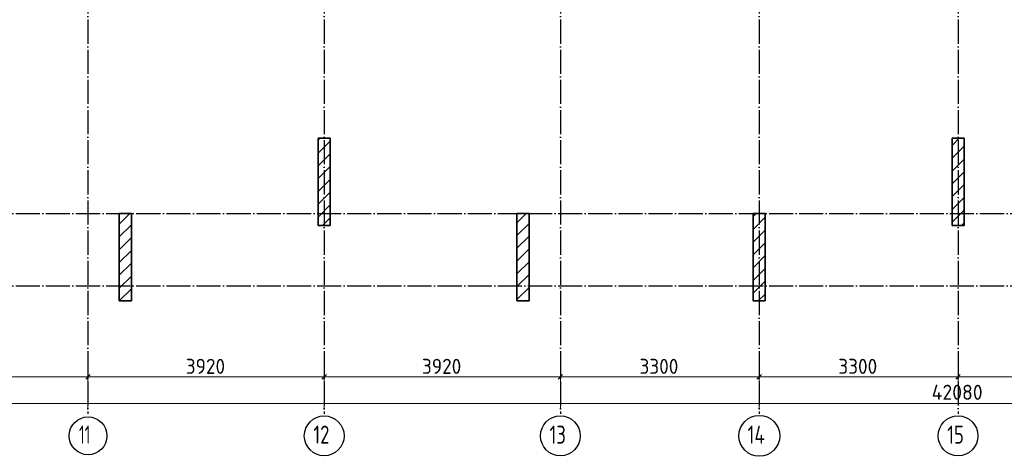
# Model space of a CAD drawing. Header units: millimetres. Extents: x -49773 to 2322955, y -3321 to 58485.
# Tile 6 of 256: x 14048 to 30389, y 19692 to 26935. Entities that reach past the tile are written whole.
import ezdxf

# ---------------------------------------------------------------- set-up
doc = ezdxf.new("R2010")
doc.units = ezdxf.units.MM
doc.linetypes.add('______11', pattern=[500, 400, -50, 0, -50])
doc.linetypes.add('______5', pattern=[1100, 800, -100, 100, -100])
doc.layers.add('Осевая линия_ общее', color=7, linetype='______5', lineweight=13, true_color=0xa0a0a0)
doc.layers.add('Размерная линия_ общее', color=7, linetype='Continuous', lineweight=13)
doc.styles.add('ISOCPEUR', font='txt')

msp = doc.modelspace()

# ---------------------------------------------------------------- linework, layer by layer
at = {"color": 7, "linetype": 'Continuous', "lineweight": 35, "transparency": 33554687}
for p, q in [((19000.8, 24968.9), (19000.8, 23518.9)), ((19200.8, 24968.9), (19000.8, 24968.9)), ((19200.8, 23518.9), (19200.8, 24968.9)), ((29520.8, 24968.9), (29520.8, 23518.9)), ((29720.8, 24968.9), (29520.8, 24968.9)), ((29720.8, 23518.9), (29720.8, 24968.9)), ((15700.8, 23718.9), (15700.8, 22268.9)), ((15900.8, 23718.9), (15700.8, 23718.9)), ((15900.8, 22268.9), (15900.8, 23718.9)), ((22300.8, 23718.9), (22300.8, 22268.9)), ((22500.8, 23718.9), (22300.8, 23718.9)), ((22500.8, 22268.9), (22500.8, 23718.9)), ((26220.8, 23718.9), (26220.8, 22268.9)), ((26420.8, 23718.9), (26220.8, 23718.9)), ((26420.8, 22268.9), (26420.8, 23718.9)), ((19000.8, 23518.9), (19200.8, 23518.9)), ((29520.8, 23518.9), (29720.8, 23518.9)), ((15700.8, 22268.9), (15900.8, 22268.9)), ((22300.8, 22268.9), (22500.8, 22268.9)), ((26220.8, 22268.9), (26420.8, 22268.9))]:
    msp.add_line(p, q, dxfattribs=at)
at = {"color": 253, "linetype": '______5', "lineweight": 18, "true_color": 0xababab, "transparency": 33554687}
for p, q in [((19000.8, 24934.1), (19035.5, 24968.9)), ((29520.8, 24847.5), (29642.1, 24968.9)), ((19000.8, 24509.9), (19200.8, 24709.9)), ((29520.8, 24423.3), (29720.8, 24623.3)), ((19000.8, 24085.6), (19200.8, 24285.6)), ((29520.8, 23999), (29720.8, 24199)), ((19000.8, 23661.3), (19200.8, 23861.3)), ((22300.8, 23567.2), (22452.4, 23718.9)), ((26220.8, 23668.9), (26270.8, 23718.9)), ((29520.8, 23574.7), (29720.8, 23774.7)), ((15700.8, 23331.2), (15900.8, 23531.2)), ((26220.8, 23244.6), (26420.8, 23444.6)), ((22300.8, 23143), (22500.8, 23343)), ((15700.8, 22906.9), (15900.8, 23106.9)), ((22300.8, 22718.7), (22500.8, 22918.7)), ((26220.8, 22820.3), (26420.8, 23020.3)), ((15700.8, 22482.7), (15900.8, 22682.7)), ((26220.8, 22396.1), (26420.8, 22596.1)), ((22300.8, 22294.4), (22500.8, 22494.4))]:
    msp.add_line(p, q, dxfattribs=at)
at = {"color": 7, "linetype": 'Continuous', "lineweight": 25, "transparency": 33554687}
for p, q in [((19000.8, 23518.9), (19000.8, 24968.9)), ((19000.8, 24968.9), (19200.8, 24968.9)), ((19200.8, 24968.9), (19200.8, 23518.9)), ((29520.8, 23518.9), (29520.8, 24968.9)), ((29520.8, 24968.9), (29720.8, 24968.9)), ((29720.8, 24968.9), (29720.8, 23518.9)), ((15700.8, 22268.9), (15700.8, 23718.9)), ((15700.8, 23718.9), (15900.8, 23718.9)), ((15900.8, 23718.9), (15900.8, 22268.9)), ((22300.8, 22268.9), (22300.8, 23718.9)), ((22300.8, 23718.9), (22500.8, 23718.9)), ((22500.8, 23718.9), (22500.8, 22268.9)), ((26220.8, 22268.9), (26220.8, 23718.9)), ((26220.8, 23718.9), (26420.8, 23718.9)), ((26420.8, 23718.9), (26420.8, 22268.9)), ((19200.8, 23518.9), (19000.8, 23518.9)), ((29720.8, 23518.9), (29520.8, 23518.9)), ((15900.8, 22268.9), (15700.8, 22268.9)), ((22500.8, 22268.9), (22300.8, 22268.9)), ((26420.8, 22268.9), (26220.8, 22268.9))]:
    msp.add_line(p, q, dxfattribs=at)
at = {"color": 253, "linetype": '______11', "lineweight": 18, "true_color": 0xababab, "transparency": 33554687}
for p, q in [((19000.8, 24722), (19200.8, 24922)), ((29520.8, 24635.4), (29720.8, 24835.4)), ((19000.8, 24297.7), (19200.8, 24497.7)), ((29520.8, 24211.1), (29720.8, 24411.1)), ((19000.8, 23873.5), (19200.8, 24073.5)), ((29520.8, 23786.9), (29720.8, 23986.9)), ((15700.8, 23543.3), (15876.3, 23718.9)), ((19070.5, 23518.9), (19200.8, 23649.2)), ((22300.8, 23355.1), (22500.8, 23555.1)), ((26220.8, 23456.7), (26420.8, 23656.7)), ((29677.1, 23518.9), (29720.8, 23562.6)), ((15700.8, 23119.1), (15900.8, 23319.1)), ((26220.8, 23032.5), (26420.8, 23232.5)), ((22300.8, 22930.8), (22500.8, 23130.8)), ((15700.8, 22694.8), (15900.8, 22894.8)), ((26220.8, 22608.2), (26420.8, 22808.2)), ((22300.8, 22506.6), (22500.8, 22706.6)), ((15700.8, 22270.5), (15900.8, 22470.5)), ((22487.4, 22268.9), (22500.8, 22282.3)), ((26305.7, 22268.9), (26420.8, 22383.9))]:
    msp.add_line(p, q, dxfattribs=at)
at = {"layer": 'Осевая линия_ общее', "color": 253, "linetype": '______11', "lineweight": -3, "true_color": 0xa0a0a0, "transparency": 33554687}
for p, q in [((15180.8, 38938.9), (15180.8, 20395.8)), ((19100.8, 38938.9), (19100.8, 20395.8)), ((23020.8, 38938.9), (23020.8, 20395.8)), ((26320.8, 38938.9), (26320.8, 20395.8)), ((29620.8, 38938.9), (29620.8, 20395.8)), ((8480.8, 23718.9), (53354.7, 23718.9)), ((8480.8, 22518.9), (53354.7, 22518.9))]:
    msp.add_line(p, q, dxfattribs=at)
at = {"layer": 'Осевая линия_ общее', "color": 7, "linetype": 'Continuous', "lineweight": 25, "transparency": 33554687}
for centre, radius in [((15181.8, 20031.4), 313.4), ((19101.2, 20031.4), 330.4), ((23021.2, 20031.4), 330.4), ((26322.9, 20031.4), 339.6), ((29621.2, 20031.4), 330.4)]:
    msp.add_circle(centre, radius, dxfattribs=at)
at = {"layer": 'Размерная линия_ общее', "color": 7, "linetype": 'Continuous', "lineweight": 13, "transparency": 33554687}
for p, q in [((15180.8, 21009.2), (15180.8, 21134.2)), ((19100.8, 21009.2), (19100.8, 21134.2)), ((23020.8, 21009.2), (23020.8, 21134.2)), ((26320.8, 21009.2), (26320.8, 21134.2)), ((29620.8, 21009.2), (29620.8, 21134.2)), ((11880.8, 21009.2), (15180.8, 21009.2)), ((15143.3, 20971.7), (15218.3, 21046.7)), ((15180.8, 21009.2), (15180.8, 20884.2)), ((15180.8, 21009.2), (15180.8, 20468.9)), ((15180.8, 21009.2), (19100.8, 21009.2)), ((19063.3, 20971.7), (19138.3, 21046.7)), ((19100.8, 21009.2), (19100.8, 20884.2)), ((19100.8, 21009.2), (19100.8, 20468.9)), ((19100.8, 21009.2), (23020.8, 21009.2)), ((22983.3, 20971.7), (23058.3, 21046.7)), ((23020.8, 21009.2), (23020.8, 20884.2)), ((23020.8, 21009.2), (23020.8, 20468.9)), ((23020.8, 21009.2), (26320.8, 21009.2)), ((26283.3, 20971.7), (26358.3, 21046.7)), ((26320.8, 21009.2), (26320.8, 20884.2)), ((26320.8, 21009.2), (26320.8, 20468.9)), ((26320.8, 21009.2), (29620.8, 21009.2)), ((29583.3, 20971.7), (29658.3, 21046.7)), ((29620.8, 21009.2), (29620.8, 20884.2)), ((29620.8, 21009.2), (29620.8, 20639.1)), ((29620.8, 21009.2), (32920.8, 21009.2)), ((8580.8, 20569.1), (50660.8, 20569.1))]:
    msp.add_line(p, q, dxfattribs=at)

# ---------------------------------------------------------------- texts
at = {"layer": 'Осевая линия_ общее', "color": 7, "linetype": 'Continuous', "lineweight": 25, "transparency": 33554687, "char_height": 300, "attachment_point": 7, "style": 'ISOCPEUR'}
for s, insert, width in [('\\W0.63;11', (15031.7, 19900.9), 393.75), ('\\W0.75;12', (18921.2, 19900.9), 472.281), ('\\W0.75;13', (22841.2, 19900.9), 472.272), ('\\W0.76;14', (26127.9, 19900.9), 504.559), ('\\W0.75;15', (29441.2, 19900.9), 472.272)]:
    msp.add_mtext(s, dxfattribs=dict(at, insert=insert, width=width))
at = {"layer": 'Размерная линия_ общее', "color": 7, "linetype": 'Continuous', "lineweight": 25, "transparency": 33554687, "char_height": 250, "attachment_point": 7, "style": 'ISOCPEUR'}
for s, insert, width in [('\\W0.93;3920', (16803.3, 21059.2), 816.012), ('\\W0.93;3920', (20723.3, 21059.2), 816.026), ('\\W0.93;3300', (24333.3, 21059.2), 816.026), ('\\W0.93;3300', (27633.3, 21059.2), 816.026), ('\\W0.95;42080', (29183.3, 20629.1), 1017.682)]:
    msp.add_mtext(s, dxfattribs=dict(at, insert=insert, width=width))

doc.saveas('drawing.dxf')
